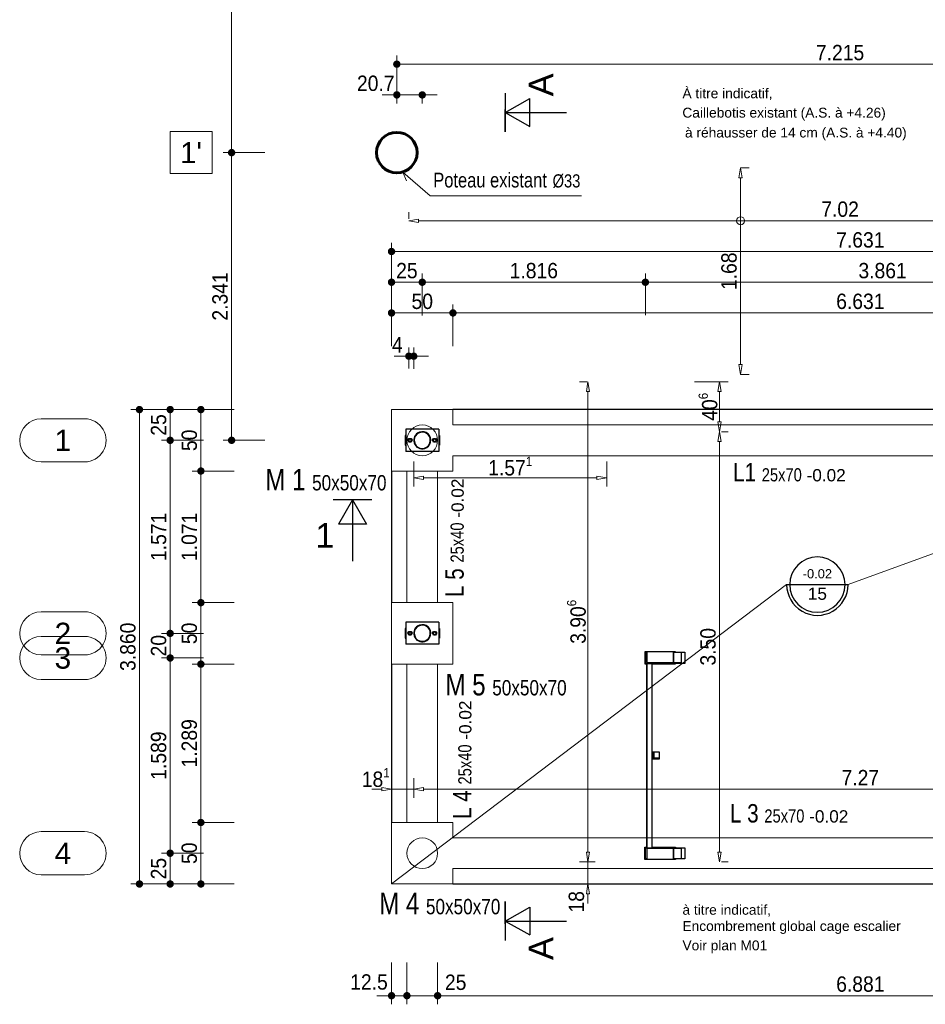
# Model space of a CAD drawing. Header units: metres. Extents: x -72 to 55, y -2 to 35.
# Tile 3 of 8: x -28.4 to -21.03, y 15.98 to 23.99. Entities that reach past the tile are written whole.
import ezdxf
from ezdxf.enums import TextEntityAlignment as Align

# ---------------------------------------------------------------- set-up
doc = ezdxf.new("R2010")
doc.units = ezdxf.units.M
doc.layers.add('FOND. ESCAL. SECOURS . FONDATIONS- PL BAS RDC', color=7, linetype='Continuous')
doc.layers.add('FOND. ESCAL. SECOURS . FONDATIONS- PL BAS RDC. Habillage', color=7, linetype='Continuous')
doc.styles.add('Arial', font='arial.ttf')
doc.styles.add('GrAnnotations', font='simplex.shx', dxfattribs={"height": 0.15})
doc.styles.add('GrCotations', font='arial.ttf', dxfattribs={"width": 0.9})
doc.styles.add('GrCoupe', font='swissli.ttf', dxfattribs={"height": 0.2})
doc.styles.add('GrTrame', font='arial.ttf', dxfattribs={"height": 0.17})
doc.styles.get("Standard").update_dxf_attribs({"font": 'txt.shx'})

# ---------------------------------------------------------------- blocks, each defined once
blk = doc.blocks.new('Part-1649644-26866 - 26851')
at = {"layer": 'FOND. ESCAL. SECOURS . FONDATIONS- PL BAS RDC', "color": 136, "linetype": 'Continuous', "lineweight": -3}
for p, q in [((90294.8, 3643.2), (90294.8, 3648.2)), ((90294.8, 3648.2), (90344.8, 3648.2)), ((90294.8, 3643.2), (90344.8, 3643.2)), ((90344.8, 3643.2), (90344.8, 3648.2))]:
    blk.add_line(p, q, dxfattribs=at)
blk = doc.blocks.new('Part-1649644-26868 - 26851')
at = {"layer": 'FOND. ESCAL. SECOURS . FONDATIONS- PL BAS RDC', "color": 136, "linetype": 'Continuous', "lineweight": -3}
for p, q in [((90344.8, 3686), (90340.8, 3686)), ((90340.8, 3686), (90340.8, 3655.5)), ((90344.8, 3655.5), (90344.8, 3686)), ((90340.8, 3648.2), (90340.8, 3655.5)), ((90340.8, 3655.5), (90344.8, 3655.5)), ((90340.8, 3648.2), (90344.8, 3648.2)), ((90344.8, 3648.2), (90344.8, 3655.5))]:
    blk.add_line(p, q, dxfattribs=at)
blk = doc.blocks.new('Part-1649644-26915 - 26851')
at = {"color": 136, "linetype": 'Continuous', "lineweight": -3}
for start_param, end_param in [(-0.785398, 2.356194), (2.356194, 5.497787)]:
    blk.add_ellipse((89324.8, 1663.5), major_axis=(-7.07, 7.07), ratio=1, start_param=start_param, end_param=end_param, dxfattribs=at)
blk = doc.blocks.new('Part-1649644-26865 - 26851')
at = {"layer": 'FOND. ESCAL. SECOURS . FONDATIONS- PL BAS RDC', "color": 136, "linetype": 'Continuous', "lineweight": -3}
for p, q in [((89569.8, 3632.9), (91069.8, 3632.9)), ((89569.8, 3587.4), (89569.8, 3591.4)), ((89569.8, 3591.4), (91069.8, 3591.4)), ((89569.8, 3587.4), (91069.8, 3587.4)), ((91069.8, 3587.4), (91069.8, 3591.4))]:
    blk.add_line(p, q, dxfattribs=at)
blk = doc.blocks.new('Part-1649644-26867 - 26851')
at = {"layer": 'FOND. ESCAL. SECOURS . FONDATIONS- PL BAS RDC', "color": 136, "linetype": 'Continuous', "lineweight": -3}
for p, q in [((90289.8, 3636.4), (90289.8, 3691.4)), ((90289.8, 3691.4), (90349.8, 3691.4)), ((90349.8, 3691.4), (90349.8, 3636.4)), ((90349.8, 3636.4), (90289.8, 3636.4))]:
    blk.add_line(p, q, dxfattribs=at)
blk = doc.blocks.new('Part-1649644-26920 - 26851')
at = {"layer": 'FOND. ESCAL. SECOURS . FONDATIONS- PL BAS RDC', "color": 136, "linetype": 'Continuous', "lineweight": -3}
for p, q in [((89309.8, 1672.1), (89324.8, 1680.8)), ((89309.8, 1654.8), (89309.8, 1672.1)), ((89324.8, 1646.2), (89309.8, 1654.8)), ((89324.8, 1680.8), (89339.8, 1672.1)), ((89339.8, 1654.8), (89324.8, 1646.2)), ((89339.8, 1672.1), (89339.8, 1654.8))]:
    blk.add_line(p, q, dxfattribs=at)
blk = doc.blocks.new('Part-1649644-26871 - 26851')
at = {"layer": 'FOND. ESCAL. SECOURS . FONDATIONS- PL BAS RDC', "color": 136, "linetype": 'Continuous', "lineweight": -3}
for p, q in [((89479.8, 3874.2), (89479.8, 3900.5)), ((89479.8, 3900.5), (89569.8, 3900.5)), ((89479.8, 3807.1), (89479.8, 3874.2)), ((89562.8, 3874.2), (89479.8, 3874.2)), ((89562.8, 3746), (89562.8, 3874.2)), ((89569.8, 3900.5), (89569.8, 3746)), ((89562.8, 3807.1), (89479.8, 3807.1)), ((89569.8, 3746), (89562.8, 3746))]:
    blk.add_line(p, q, dxfattribs=at)
blk = doc.blocks.new('Part-1649644-26877 - 26851')
at = {"layer": 'FOND. ESCAL. SECOURS . FONDATIONS- PL BAS RDC', "color": 136, "linetype": 'Continuous', "lineweight": -3}
for major_axis, start_param, end_param in [((49.4, 49.4), 5.811946, 8.953539), ((-46.6, 46.6), 0.471239, 3.612832), ((49.4, 49.4), 2.670354, 5.811946), ((-46.6, 46.6), 3.612832, 6.754424)]:
    blk.add_ellipse((89324.8, 1763.5), major_axis=major_axis, ratio=1, start_param=start_param, end_param=end_param, dxfattribs=at)
blk = doc.blocks.new('Part-1649644-26878 - 26851')
at = {"layer": 'FOND. ESCAL. SECOURS . FONDATIONS- PL BAS RDC', "color": 136, "linetype": 'Continuous', "lineweight": -3}
for major_axis, start_param, end_param in [((49.4, 49.4), 5.811946, 8.953539), ((46.6, 46.6), 2.042035, 5.183628), ((49.4, 49.4), 2.670354, 5.811946), ((-46.6, 46.6), 3.612832, 6.754424)]:
    blk.add_ellipse((87754.8, 1763.5), major_axis=major_axis, ratio=1, start_param=start_param, end_param=end_param, dxfattribs=at)
blk = doc.blocks.new('Part-1649644-26879 - 26851')
at = {"layer": 'FOND. ESCAL. SECOURS . FONDATIONS- PL BAS RDC', "color": 136, "linetype": 'Continuous', "lineweight": -3}
for p, q in [((89479.8, 3807.1), (89562.8, 3807.1)), ((89562.8, 3592.1), (89562.8, 3746)), ((89562.8, 3746), (89569.8, 3746)), ((89569.8, 3579.6), (89569.8, 3746)), ((89479.8, 3579.6), (89479.8, 3592.1)), ((89479.8, 3592.1), (89562.8, 3592.1)), ((89479.8, 3579.6), (89569.8, 3579.6))]:
    blk.add_line(p, q, dxfattribs=at)
blk = doc.blocks.new('Part-1649644-26880 - 26851')
at = {"layer": 'FOND. ESCAL. SECOURS . FONDATIONS- PL BAS RDC', "color": 136, "linetype": 'Continuous', "lineweight": -3}
for p, q in [((89474.8, 3824.5), (89479.8, 3824.5)), ((89474.8, 3824.5), (89474.8, 3574.5)), ((89569.8, 3824.5), (89574.8, 3824.5)), ((89574.8, 3632.9), (89574.8, 3824.5)), ((89474.8, 3574.5), (89574.8, 3574.5)), ((89574.8, 3574.5), (89574.8, 3587.4))]:
    blk.add_line(p, q, dxfattribs=at)
blk = doc.blocks.new('Part-1649644-26891 - 26851')
at = {"layer": 'FOND. ESCAL. SECOURS . FONDATIONS- PL BAS RDC', "color": 136, "linetype": 'Continuous', "lineweight": -3}
for p, q in [((87665, 1898.5), (87665, 1628.5)), ((87665, 1898.5), (87844.7, 1898.5)), ((87844.7, 1898.5), (87844.7, 1628.5)), ((87665, 1628.5), (87844.7, 1628.5))]:
    blk.add_line(p, q, dxfattribs=at)
blk = doc.blocks.new('Part-1649644-26894 - 26851')
at = {"color": 136, "linetype": 'Continuous', "lineweight": -3}
for start_param, end_param in [(-0.785398, 2.356194), (2.356194, 5.497787)]:
    blk.add_ellipse((87754.8, 1863.5), major_axis=(-7.07, 7.07), ratio=1, start_param=start_param, end_param=end_param, dxfattribs=at)
blk = doc.blocks.new('Part-1649644-26895 - 26851')
at = {"layer": 'FOND. ESCAL. SECOURS . FONDATIONS- PL BAS RDC', "color": 136, "linetype": 'Continuous', "lineweight": -3}
for p, q in [((87714.8, 1898.5), (87714.8, 1903.5)), ((87714.8, 1903.5), (87794.8, 1903.5)), ((87794.8, 1903.5), (87794.8, 1898.5))]:
    blk.add_line(p, q, dxfattribs=at)
blk = doc.blocks.new('Part-1649644-26899 - 26851')
at = {"layer": 'FOND. ESCAL. SECOURS . FONDATIONS- PL BAS RDC', "color": 136, "linetype": 'Continuous', "lineweight": -3}
for p, q in [((87739.8, 1872.1), (87754.8, 1880.8)), ((87739.8, 1854.8), (87739.8, 1872.1)), ((87754.8, 1846.2), (87739.8, 1854.8)), ((87754.8, 1880.8), (87769.8, 1872.1)), ((87769.8, 1854.8), (87754.8, 1846.2)), ((87769.8, 1872.1), (87769.8, 1854.8))]:
    blk.add_line(p, q, dxfattribs=at)
blk = doc.blocks.new('Part-1649644-26900 - 26851')
at = {"color": 136, "linetype": 'Continuous', "lineweight": -3}
for start_param, end_param in [(-0.785398, 2.356194), (2.356194, 5.497787)]:
    blk.add_ellipse((87754.8, 1663.5), major_axis=(-7.07, 7.07), ratio=1, start_param=start_param, end_param=end_param, dxfattribs=at)
blk = doc.blocks.new('Part-1649644-26901 - 26851')
at = {"layer": 'FOND. ESCAL. SECOURS . FONDATIONS- PL BAS RDC', "color": 136, "linetype": 'Continuous', "lineweight": -3}
for p, q in [((87714.8, 1628.5), (87714.8, 1623.5)), ((87714.8, 1623.5), (87794.8, 1623.5)), ((87794.8, 1623.5), (87794.8, 1628.5))]:
    blk.add_line(p, q, dxfattribs=at)
blk = doc.blocks.new('Part-1649644-26905 - 26851')
at = {"layer": 'FOND. ESCAL. SECOURS . FONDATIONS- PL BAS RDC', "color": 136, "linetype": 'Continuous', "lineweight": -3}
for p, q in [((87739.8, 1672.1), (87754.8, 1680.8)), ((87739.8, 1654.8), (87739.8, 1672.1)), ((87754.8, 1646.2), (87739.8, 1654.8)), ((87754.8, 1680.8), (87769.8, 1672.1)), ((87769.8, 1654.8), (87754.8, 1646.2)), ((87769.8, 1672.1), (87769.8, 1654.8))]:
    blk.add_line(p, q, dxfattribs=at)
blk = doc.blocks.new('Part-1649644-26907 - 26851')
at = {"layer": 'FOND. ESCAL. SECOURS . FONDATIONS- PL BAS RDC', "color": 136, "linetype": 'Continuous', "lineweight": -3}
for p, q in [((89235, 1898.5), (89235, 1628.5)), ((89235, 1898.5), (89414.7, 1898.5)), ((89414.7, 1898.5), (89414.7, 1628.5)), ((89235, 1628.5), (89414.7, 1628.5))]:
    blk.add_line(p, q, dxfattribs=at)
blk = doc.blocks.new('Part-1649644-26909 - 26851')
at = {"color": 136, "linetype": 'Continuous', "lineweight": -3}
for start_param, end_param in [(-0.785398, 2.356194), (2.356194, 5.497787)]:
    blk.add_ellipse((89324.8, 1863.5), major_axis=(-7.07, 7.07), ratio=1, start_param=start_param, end_param=end_param, dxfattribs=at)
blk = doc.blocks.new('Part-1649644-26910 - 26851')
at = {"layer": 'FOND. ESCAL. SECOURS . FONDATIONS- PL BAS RDC', "color": 136, "linetype": 'Continuous', "lineweight": -3}
for p, q in [((89284.8, 1898.5), (89284.8, 1903.5)), ((89284.8, 1903.5), (89364.8, 1903.5)), ((89364.8, 1903.5), (89364.8, 1898.5))]:
    blk.add_line(p, q, dxfattribs=at)
blk = doc.blocks.new('Part-1649644-26914 - 26851')
at = {"layer": 'FOND. ESCAL. SECOURS . FONDATIONS- PL BAS RDC', "color": 136, "linetype": 'Continuous', "lineweight": -3}
for p, q in [((89309.8, 1872.1), (89324.8, 1880.8)), ((89309.8, 1854.8), (89309.8, 1872.1)), ((89324.8, 1846.2), (89309.8, 1854.8)), ((89324.8, 1880.8), (89339.8, 1872.1)), ((89339.8, 1854.8), (89324.8, 1846.2)), ((89339.8, 1872.1), (89339.8, 1854.8))]:
    blk.add_line(p, q, dxfattribs=at)
blk = doc.blocks.new('Part-1649644-26916 - 26851')
at = {"layer": 'FOND. ESCAL. SECOURS . FONDATIONS- PL BAS RDC', "color": 136, "linetype": 'Continuous', "lineweight": -3}
for p, q in [((89284.8, 1628.5), (89284.8, 1623.5)), ((89284.8, 1623.5), (89364.8, 1623.5)), ((89364.8, 1623.5), (89364.8, 1628.5))]:
    blk.add_line(p, q, dxfattribs=at)
blk = doc.blocks.new('Part-1649644-26977 - 26851')
at = {"layer": 'FOND. ESCAL. SECOURS . FONDATIONS- PL BAS RDC', "color": 136, "linetype": 'Continuous', "lineweight": -3}
for p, q in [((91069.8, 3746), (91069.8, 3900.5)), ((91069.8, 3900.5), (91159.8, 3900.5)), ((91159.8, 3874.2), (91076.8, 3874.2)), ((91076.8, 3874.2), (91076.8, 3746)), ((91159.8, 3900.5), (91159.8, 3874.2)), ((91159.8, 3874.2), (91159.8, 3807.1)), ((91159.8, 3807.1), (91076.8, 3807.1)), ((91076.8, 3746), (91069.8, 3746))]:
    blk.add_line(p, q, dxfattribs=at)
blk = doc.blocks.new('Part-1649644-26980 - 26851')
at = {"layer": 'FOND. ESCAL. SECOURS . FONDATIONS- PL BAS RDC', "color": 136, "linetype": 'Continuous', "lineweight": -3}
for p, q in [((91076.8, 3807.1), (91159.8, 3807.1)), ((91069.8, 3579.6), (91069.8, 3746)), ((91069.8, 3746), (91076.8, 3746)), ((91076.8, 3746), (91076.8, 3592.1)), ((91159.8, 3579.6), (91069.8, 3579.6)), ((91076.8, 3592.1), (91159.8, 3592.1)), ((91159.8, 3592.1), (91159.8, 3579.6))]:
    blk.add_line(p, q, dxfattribs=at)
blk = doc.blocks.new('Part-1649644-26981 - 26851')
at = {"layer": 'FOND. ESCAL. SECOURS . FONDATIONS- PL BAS RDC', "color": 136, "linetype": 'Continuous', "lineweight": -3}
for p, q in [((91064.8, 3824.6), (91069.8, 3824.6)), ((91064.8, 3632.9), (91064.8, 3824.6)), ((91159.8, 3824.6), (91164.8, 3824.6)), ((91164.8, 3824.6), (91164.8, 3574.6)), ((91064.8, 3574.6), (91064.8, 3587.4)), ((91164.8, 3574.6), (91064.8, 3574.6))]:
    blk.add_line(p, q, dxfattribs=at)

msp = doc.modelspace()

# ---------------------------------------------------------------- linework, layer by layer
at = {"layer": 'FOND. ESCAL. SECOURS . FONDATIONS- PL BAS RDC', "color": 40, "linetype": 'Continuous', "lineweight": 18}
for p, q in [((-26.6766, 22.9684), (-26.6766, 26.0134)), ((-25.3018, 23.628), (-25.2718, 23.628)), ((-18.1768, 23.628), (-25.2718, 23.628)), ((-25.3918, 23.378), (-25.4518, 23.378)), ((-25.3618, 23.378), (-25.3918, 23.378)), ((-25.3318, 23.378), (-25.1248, 23.378)), ((-25.0948, 23.378), (-25.0648, 23.378)), ((-25.0648, 23.378), (-25.0048, 23.378)), ((-26.6766, 22.9384), (-26.6766, 22.9684)), ((-26.6766, 22.8784), (-26.6766, 22.8484)), ((-26.6766, 20.6275), (-26.6766, 22.8484)), ((-22.5471, 22.7034), (-22.5337, 22.7834)), ((-22.5337, 22.7834), (-22.5204, 22.7034)), ((-22.5471, 22.7034), (-22.5204, 22.7034)), ((-22.5337, 21.1834), (-22.5337, 22.7034)), ((-25.2343, 22.3538), (-25.1543, 22.3671)), ((-25.1543, 22.3404), (-25.2343, 22.3538)), ((-25.1543, 22.3404), (-25.1543, 22.3671)), ((-25.1543, 22.3538), (-18.2943, 22.3538)), ((-25.3448, 22.1038), (-25.3148, 22.1038)), ((-17.8038, 22.1038), (-25.3148, 22.1038)), ((-25.3448, 21.8538), (-25.3148, 21.8538)), ((-25.3148, 21.8538), (-25.1848, 21.8538)), ((-25.1548, 21.8538), (-25.1848, 21.8538)), ((-25.0948, 21.8538), (-25.0648, 21.8538)), ((-23.3688, 21.8538), (-25.0648, 21.8538)), ((-23.3388, 21.8538), (-23.3688, 21.8538)), ((-23.2788, 21.8538), (-23.2488, 21.8538)), ((-23.2488, 21.8538), (-19.5078, 21.8538)), ((-25.3448, 21.6038), (-25.3148, 21.6038)), ((-25.3148, 21.6038), (-24.9348, 21.6038)), ((-24.9048, 21.6038), (-24.9348, 21.6038)), ((-24.8448, 21.6038), (-24.8148, 21.6038)), ((-18.3038, 21.6038), (-24.8148, 21.6038)), ((-25.2943, 21.252), (-25.3543, 21.252)), ((-25.2643, 21.252), (-25.2943, 21.252)), ((-25.1943, 21.252), (-25.2343, 21.252)), ((-25.1643, 21.252), (-25.1343, 21.252)), ((-25.1343, 21.252), (-25.0743, 21.252)), ((-22.5337, 21.1034), (-22.5471, 21.1834)), ((-22.5204, 21.1834), (-22.5471, 21.1834)), ((-22.5204, 21.1834), (-22.5337, 21.1034)), ((-23.7893, 20.9634), (-23.776, 21.0434)), ((-23.776, 21.0434), (-23.7626, 20.9634)), ((-22.7181, 20.9634), (-22.7048, 21.0434)), ((-22.7048, 21.0434), (-22.6915, 20.9634)), ((-23.7893, 20.9634), (-23.7626, 20.9634)), ((-23.776, 17.2176), (-23.776, 20.9634)), ((-22.7181, 20.9634), (-22.6915, 20.9634)), ((-22.7048, 20.7174), (-22.7048, 20.9634)), ((-27.4266, 20.7875), (-27.4266, 20.7575)), ((-27.4266, 20.7575), (-27.4266, 17.0175)), ((-27.1766, 20.7875), (-27.1766, 20.7575)), ((-27.1766, 20.6275), (-27.1766, 20.7575)), ((-26.9266, 20.7875), (-26.9266, 20.7575)), ((-26.9266, 20.3775), (-26.9266, 20.7575)), ((-22.7048, 20.6374), (-22.7181, 20.7174)), ((-22.6915, 20.7174), (-22.7181, 20.7174)), ((-22.6915, 20.7174), (-22.7048, 20.6374)), ((-27.1766, 20.5975), (-27.1766, 20.6275)), ((-26.6766, 20.5975), (-26.6766, 20.6275)), ((-22.7181, 20.5574), (-22.7048, 20.6374)), ((-22.7048, 20.6374), (-22.6915, 20.5574)), ((-27.1766, 20.5375), (-27.1766, 20.5075)), ((-22.7181, 20.5574), (-22.6915, 20.5574)), ((-22.7048, 20.5574), (-22.7048, 17.2176)), ((-27.1766, 20.5075), (-27.1766, 19.0565)), ((-26.9266, 20.3475), (-26.9266, 20.3775)), ((-26.9266, 20.2875), (-26.9266, 20.2575)), ((-25.1943, 20.2628), (-25.1143, 20.2761)), ((-25.1143, 20.2494), (-25.1143, 20.2761)), ((-23.7037, 20.2761), (-23.6237, 20.2628)), ((-23.7037, 20.2761), (-23.7037, 20.2494)), ((-26.9266, 20.2575), (-26.9266, 19.3065)), ((-25.1143, 20.2494), (-25.1943, 20.2628)), ((-25.1143, 20.2628), (-23.7037, 20.2628)), ((-23.6237, 20.2628), (-23.7037, 20.2494)), ((-26.9266, 19.2765), (-26.9266, 19.3065)), ((-26.9266, 19.2165), (-26.9266, 19.1865)), ((-26.9266, 18.8065), (-26.9266, 19.1865)), ((-27.1766, 19.0565), (-27.1766, 19.1165)), ((-27.1766, 19.0265), (-27.1766, 19.0565)), ((-27.1766, 19.0265), (-27.1766, 19.0565)), ((-27.1766, 18.7965), (-27.1766, 18.9965)), ((-27.1766, 18.7665), (-27.1766, 18.7365)), ((-27.1766, 18.7665), (-27.1766, 18.7365)), ((-26.9266, 18.7765), (-26.9266, 18.8065)), ((-27.1766, 18.7365), (-27.1766, 17.2675)), ((-27.1766, 18.7365), (-27.1766, 18.6765)), ((-26.9266, 18.7165), (-26.9266, 18.6865)), ((-26.9266, 18.6865), (-26.9266, 17.5175)), ((-25.4548, 17.7289), (-25.5348, 17.7289)), ((-25.4548, 17.7422), (-25.3748, 17.7289)), ((-25.4548, 17.7422), (-25.4548, 17.7156)), ((-25.3748, 17.7289), (-25.4548, 17.7156)), ((-25.1943, 17.7289), (-25.3748, 17.7289)), ((-25.1943, 17.7289), (-25.1143, 17.7422)), ((-25.1943, 17.7289), (-25.1143, 17.7422)), ((-25.1143, 17.7156), (-25.1943, 17.7289)), ((-25.1143, 17.7156), (-25.1943, 17.7289)), ((-25.1143, 17.7156), (-25.1143, 17.7422)), ((-25.1143, 17.7156), (-25.1143, 17.7422)), ((-25.1143, 17.7289), (-25.0343, 17.7289)), ((-18.0043, 17.7289), (-25.1143, 17.7289)), ((-26.9266, 17.4875), (-26.9266, 17.5175)), ((-26.9266, 17.4275), (-26.9266, 17.3975)), ((-26.9266, 17.0175), (-26.9266, 17.3975)), ((-27.1766, 17.2375), (-27.1766, 17.2675)), ((-23.776, 17.2176), (-23.776, 17.2976)), ((-27.1766, 17.1775), (-27.1766, 17.1475)), ((-27.1766, 17.0175), (-27.1766, 17.1475)), ((-23.776, 17.1376), (-23.7893, 17.2176)), ((-23.7626, 17.2176), (-23.7893, 17.2176)), ((-23.776, 17.1376), (-23.7893, 17.2176)), ((-23.7626, 17.2176), (-23.7893, 17.2176)), ((-23.7626, 17.2176), (-23.776, 17.1376)), ((-23.7626, 17.2176), (-23.776, 17.1376)), ((-22.7048, 17.1376), (-22.7181, 17.2176)), ((-22.6915, 17.2176), (-22.7181, 17.2176)), ((-22.6915, 17.2176), (-22.7048, 17.1376)), ((-23.776, 16.9575), (-23.776, 17.1376)), ((-27.4266, 16.9875), (-27.4266, 17.0175)), ((-27.1766, 16.9875), (-27.1766, 17.0175)), ((-26.9266, 16.9875), (-26.9266, 17.0175)), ((-23.7893, 16.8775), (-23.776, 16.9575)), ((-23.776, 16.9575), (-23.7626, 16.8775)), ((-23.7893, 16.8775), (-23.7626, 16.8775)), ((-23.776, 16.8775), (-23.776, 16.7975)), ((-25.4348, 16.0483), (-25.4948, 16.0483)), ((-25.4048, 16.0483), (-25.4348, 16.0483)), ((-25.2498, 16.0483), (-25.3748, 16.0483)), ((-25.3098, 16.0483), (-25.3698, 16.0483)), ((-25.2798, 16.0483), (-25.3098, 16.0483)), ((-25.2498, 16.0483), (-24.9998, 16.0483)), ((-25.2198, 16.0483), (-25.1898, 16.0483)), ((-25.1898, 16.0483), (-25.1298, 16.0483)), ((-24.9698, 16.0483), (-24.9398, 16.0483)), ((-24.9698, 16.0483), (-24.9398, 16.0483)), ((-24.9398, 16.0483), (-24.8798, 16.0483)), ((-18.1788, 16.0483), (-24.9398, 16.0483))]:
    msp.add_line(p, q, dxfattribs=at)
at = {"layer": 'FOND. ESCAL. SECOURS . FONDATIONS- PL BAS RDC', "color": 42, "linetype": 'Continuous', "lineweight": 18}
for p, q in [((-25.3318, 23.391), (-25.3318, 23.698)), ((-25.3318, 23.378), (-25.3318, 23.308)), ((-25.1248, 23.378), (-25.1248, 23.308)), ((-26.4066, 22.9084), (-26.7466, 22.9084)), ((-26.4066, 22.9084), (-26.7466, 22.9084)), ((-22.5337, 22.7834), (-22.4637, 22.7834)), ((-25.2343, 22.3687), (-25.2343, 22.4238)), ((-25.3748, 21.8338), (-25.3748, 22.1738)), ((-25.3748, 21.5838), (-25.3748, 21.9238)), ((-25.1248, 21.5838), (-25.1248, 21.9238)), ((-25.1248, 21.5838), (-25.1248, 21.9238)), ((-23.3088, 21.5856), (-23.3088, 21.9238)), ((-23.3088, 21.5856), (-23.3088, 21.9238)), ((-25.3748, 21.3338), (-25.3748, 21.6738)), ((-24.8748, 21.3338), (-24.8748, 21.6738)), ((-24.8748, 21.3338), (-24.8748, 21.6738)), ((-25.2343, 21.1522), (-25.2343, 21.322)), ((-25.1943, 21.1478), (-25.1943, 21.322)), ((-22.5337, 21.1034), (-22.4637, 21.1034)), ((-23.7819, 21.0434), (-23.846, 21.0434)), ((-22.9097, 21.0434), (-22.6348, 21.0434)), ((-27.1566, 20.8175), (-27.4966, 20.8175)), ((-26.9066, 20.8175), (-27.2466, 20.8175)), ((-26.6566, 20.8175), (-26.9966, 20.8175)), ((-22.6886, 20.6374), (-22.6348, 20.6374)), ((-22.6886, 20.6374), (-22.6348, 20.6374)), ((-26.9066, 20.5675), (-27.2466, 20.5675)), ((-26.9066, 20.5675), (-27.2466, 20.5675)), ((-26.4066, 20.5675), (-26.7466, 20.5675)), ((-25.1943, 20.3953), (-25.1943, 20.1928)), ((-23.6237, 20.3953), (-23.6237, 20.1928)), ((-26.6566, 20.3175), (-26.9966, 20.3175)), ((-26.6566, 20.3175), (-26.9966, 20.3175)), ((-26.6566, 19.2465), (-26.9966, 19.2465)), ((-26.6566, 19.2465), (-26.9966, 19.2465)), ((-26.9066, 18.9965), (-27.2466, 18.9965)), ((-26.9066, 18.9965), (-27.2466, 18.9965)), ((-26.9066, 18.7965), (-27.2466, 18.7965)), ((-26.9066, 18.7965), (-27.2466, 18.7965)), ((-26.6566, 18.7465), (-26.9966, 18.7465)), ((-26.6566, 18.7465), (-26.9966, 18.7465)), ((-25.3748, 17.6783), (-25.3748, 17.7989)), ((-25.1943, 17.8185), (-25.1943, 17.6589)), ((-25.1943, 17.6993), (-25.1943, 17.7989)), ((-26.6566, 17.4575), (-26.9966, 17.4575)), ((-26.6566, 17.4575), (-26.9966, 17.4575)), ((-26.9066, 17.2075), (-27.2466, 17.2075)), ((-26.9066, 17.2075), (-27.2466, 17.2075)), ((-23.7819, 17.1376), (-23.846, 17.1376)), ((-23.7178, 17.1376), (-23.846, 17.1376)), ((-22.6886, 17.1376), (-22.6348, 17.1376)), ((-27.1566, 16.9575), (-27.4966, 16.9575)), ((-26.9066, 16.9575), (-27.2466, 16.9575)), ((-26.6566, 16.9575), (-26.9966, 16.9575)), ((-23.6528, 16.9575), (-23.846, 16.9575)), ((-25.3748, 16.3183), (-25.3748, 15.9783)), ((-25.2498, 16.3183), (-25.2498, 15.9783)), ((-25.2498, 16.3183), (-25.2498, 15.9783)), ((-24.9998, 16.3183), (-24.9998, 15.9783)), ((-24.9998, 16.3183), (-24.9998, 15.9783))]:
    msp.add_line(p, q, dxfattribs=at)
at = {"layer": 'FOND. ESCAL. SECOURS . FONDATIONS- PL BAS RDC', "color": 7, "linetype": 'Continuous', "lineweight": -3, "extrusion": (1.49976e-32, 1.22465e-16, -1)}
for p, q in [((-24.4495, 23.2356), (-24.2495, 23.3491)), ((-24.2495, 23.1222), (-24.2495, 23.3491)), ((-24.4495, 23.2356), (-24.2495, 23.2356)), ((-24.4495, 23.2356), (-24.2495, 23.1222)), ((-24.2495, 23.2356), (-23.9495, 23.2356))]:
    msp.add_line(p, q, dxfattribs=at)
at = {"layer": 'FOND. ESCAL. SECOURS . FONDATIONS- PL BAS RDC', "color": 6, "linetype": 'Continuous', "lineweight": 18}
for p, q in [((-27.1775, 22.7377), (-27.1775, 23.079)), ((-27.1775, 23.079), (-26.8361, 23.079)), ((-26.8361, 23.079), (-26.8361, 22.7377)), ((-26.8361, 22.7377), (-27.1775, 22.7377)), ((-28.2256, 20.7433), (-27.874, 20.7433)), ((-28.2256, 20.3917), (-27.874, 20.3917)), ((-28.2256, 19.1723), (-27.874, 19.1723)), ((-28.2256, 18.9723), (-27.874, 18.9723)), ((-28.2256, 18.8207), (-27.874, 18.8207)), ((-28.2256, 18.6207), (-27.874, 18.6207)), ((-28.2256, 17.3833), (-27.874, 17.3833)), ((-28.2256, 17.0317), (-27.874, 17.0317))]:
    msp.add_line(p, q, dxfattribs=at)
at = {"layer": 'FOND. ESCAL. SECOURS . FONDATIONS- PL BAS RDC', "color": 6, "linetype": 'Continuous', "lineweight": 20}
for p, q in [((-25.3748, 20.8175), (-25.3748, 20.3175)), ((-24.8748, 20.8175), (-25.3748, 20.8175)), ((-25.3748, 19.2465), (-25.3748, 18.7465)), ((-25.3748, 17.4575), (-25.3748, 16.9575)), ((-25.3748, 16.9575), (-24.8748, 16.9575))]:
    msp.add_line(p, q, dxfattribs=at)
at = {"layer": 'FOND. ESCAL. SECOURS . FONDATIONS- PL BAS RDC', "color": 7, "linetype": 'Continuous', "lineweight": 13}
for p, q in [((-24.8748, 20.8175), (-24.8748, 20.6925)), ((-24.8748, 20.6925), (-18.2438, 20.6925)), ((-24.8748, 20.4425), (-24.8748, 20.3175)), ((-18.2438, 20.4425), (-24.8748, 20.4425)), ((-25.3748, 20.3175), (-25.2498, 20.3175)), ((-25.2498, 19.2465), (-25.2498, 20.3175)), ((-25.2498, 20.3175), (-24.9998, 20.3175)), ((-24.8748, 20.3175), (-24.9998, 20.3175)), ((-24.9998, 20.3175), (-24.9998, 19.2465)), ((-25.3748, 19.2465), (-25.2498, 19.2465)), ((-24.9998, 19.2465), (-25.2498, 19.2465)), ((-24.8748, 19.2465), (-24.9998, 19.2465)), ((-24.8748, 19.2465), (-24.8748, 18.7465)), ((-25.3748, 18.7465), (-25.2498, 18.7465)), ((-25.2498, 17.4575), (-25.2498, 18.7465)), ((-25.2498, 18.7465), (-24.9998, 18.7465)), ((-24.8748, 18.7465), (-24.9998, 18.7465)), ((-24.9998, 18.7465), (-24.9998, 17.4575)), ((-25.3748, 17.4575), (-25.2498, 17.4575)), ((-24.9998, 17.4575), (-25.2498, 17.4575)), ((-24.8748, 17.4575), (-24.9998, 17.4575)), ((-24.8748, 17.4575), (-24.8748, 17.3325)), ((-24.8748, 17.3325), (-18.2438, 17.3325)), ((-24.8748, 17.0825), (-24.8748, 16.9575)), ((-18.2438, 17.0825), (-24.8748, 17.0825))]:
    msp.add_line(p, q, dxfattribs=at)
at = {"layer": 'FOND. ESCAL. SECOURS . FONDATIONS- PL BAS RDC', "color": 30, "linetype": 'Continuous', "lineweight": -3}
for p, q in [((-18.2438, 20.8175), (-24.8748, 20.8175)), ((-25.3748, 20.3175), (-25.3748, 19.2465)), ((-25.3748, 18.7465), (-25.3748, 17.4575)), ((-24.8748, 16.9575), (-18.2438, 16.9575))]:
    msp.add_line(p, q, dxfattribs=at)
at = {"layer": 'FOND. ESCAL. SECOURS . FONDATIONS- PL BAS RDC', "color": 7, "linetype": 'Continuous', "lineweight": -3}
for p, q in [((-25.6934, 20.0843), (-25.8068, 19.8843)), ((-25.6934, 20.0843), (-25.6934, 19.8843)), ((-25.6934, 20.0843), (-25.5799, 19.8843)), ((-25.5799, 19.8843), (-25.8068, 19.8843)), ((-25.6934, 19.8843), (-25.6934, 19.5843)), ((-24.4495, 16.6561), (-24.2495, 16.7696)), ((-24.2495, 16.7696), (-24.2495, 16.5426)), ((-24.4495, 16.6561), (-24.2495, 16.6561)), ((-24.4495, 16.6561), (-24.2495, 16.5426)), ((-24.2495, 16.6561), (-23.9495, 16.6561))]:
    msp.add_line(p, q, dxfattribs=at)
at = {"layer": 'FOND. ESCAL. SECOURS . FONDATIONS- PL BAS RDC', "color": 40, "linetype": 'Continuous', "lineweight": -3, "const_width": 0.03}
for points in [[(-25.3168, 23.628, 1), (-25.3468, 23.628, 1)], [(-25.3468, 23.378, 1), (-25.3168, 23.378, 1)], [(-25.1098, 23.378, 1), (-25.1398, 23.378, 1)], [(-26.6766, 22.8934, 1), (-26.6766, 22.9234, 1)], [(-26.6766, 22.9234, 1), (-26.6766, 22.8934, 1)], [(-25.3598, 22.1038, 1), (-25.3898, 22.1038, 1)], [(-25.3598, 21.8538, 1), (-25.3898, 21.8538, 1)], [(-25.1098, 21.8538, 1), (-25.1398, 21.8538, 1)], [(-25.1398, 21.8538, 1), (-25.1098, 21.8538, 1)], [(-23.2938, 21.8538, 1), (-23.3238, 21.8538, 1)], [(-23.3238, 21.8538, 1), (-23.2938, 21.8538, 1)], [(-25.3598, 21.6038, 1), (-25.3898, 21.6038, 1)], [(-24.8898, 21.6038, 1), (-24.8598, 21.6038, 1)], [(-24.8598, 21.6038, 1), (-24.8898, 21.6038, 1)], [(-25.2493, 21.252, 1), (-25.2193, 21.252, 1)], [(-25.1793, 21.252, 1), (-25.2093, 21.252, 1)], [(-27.4266, 20.8025, 1), (-27.4266, 20.8325, 1)], [(-27.1766, 20.8025, 1), (-27.1766, 20.8325, 1)], [(-26.9266, 20.8025, 1), (-26.9266, 20.8325, 1)], [(-27.1766, 20.5525, 1), (-27.1766, 20.5825, 1)], [(-27.1766, 20.5825, 1), (-27.1766, 20.5525, 1)], [(-26.6766, 20.5825, 1), (-26.6766, 20.5525, 1)], [(-26.9266, 20.3325, 1), (-26.9266, 20.3025, 1)], [(-26.9266, 20.3025, 1), (-26.9266, 20.3325, 1)], [(-26.9266, 19.2615, 1), (-26.9266, 19.2315, 1)], [(-26.9266, 19.2315, 1), (-26.9266, 19.2615, 1)], [(-27.1766, 19.0115, 1), (-27.1766, 18.9815, 1)], [(-27.1766, 19.0115, 1), (-27.1766, 18.9815, 1)], [(-27.1766, 18.7815, 1), (-27.1766, 18.8115, 1)], [(-27.1766, 18.7815, 1), (-27.1766, 18.8115, 1)], [(-26.9266, 18.7615, 1), (-26.9266, 18.7315, 1)], [(-26.9266, 18.7315, 1), (-26.9266, 18.7615, 1)], [(-26.9266, 17.4725, 1), (-26.9266, 17.4425, 1)], [(-26.9266, 17.4425, 1), (-26.9266, 17.4725, 1)], [(-27.1766, 17.1925, 1), (-27.1766, 17.2225, 1)], [(-27.1766, 17.2225, 1), (-27.1766, 17.1925, 1)], [(-27.4266, 16.9725, 1), (-27.4266, 16.9425, 1)], [(-27.1766, 16.9725, 1), (-27.1766, 16.9425, 1)], [(-26.9266, 16.9725, 1), (-26.9266, 16.9425, 1)], [(-25.3898, 16.0483, 1), (-25.3598, 16.0483, 1)], [(-25.2348, 16.0483, 1), (-25.2648, 16.0483, 1)], [(-25.2648, 16.0483, 1), (-25.2348, 16.0483, 1)], [(-24.9848, 16.0483, 1), (-25.0148, 16.0483, 1)], [(-24.9848, 16.0483, 1), (-25.0148, 16.0483, 1)]]:
    msp.add_lwpolyline(points, format="xyb", close=True, dxfattribs=at)
at = {"layer": 'FOND. ESCAL. SECOURS . FONDATIONS- PL BAS RDC', "color": 7, "linetype": 'Continuous', "lineweight": -3, "extrusion": (1.49976e-32, 1.22465e-16, -1), "const_width": 0.012}
msp.add_lwpolyline([(24.4497, 23.0764), (24.4493, 23.3949)], dxfattribs=at)
at = {"layer": 'FOND. ESCAL. SECOURS . FONDATIONS- PL BAS RDC', "color": 252, "linetype": 'Continuous', "lineweight": 5}
msp.add_lwpolyline([(-23.829, 22.5581), (-25.0615, 22.5581), (-25.2839, 22.7505), (-25.253, 22.6787)], dxfattribs=at)
at = {"layer": 'FOND. ESCAL. SECOURS . FONDATIONS- PL BAS RDC', "color": 7, "linetype": 'Continuous', "lineweight": 5}
msp.add_lwpolyline([(-25.3748, 16.9575), (-22.1589, 19.3932), (-21.6589, 19.3932), (-17.7438, 20.8175)], dxfattribs=at)
at = {"layer": 'FOND. ESCAL. SECOURS . FONDATIONS- PL BAS RDC', "color": 7, "linetype": 'Continuous', "lineweight": -3, "const_width": 0.012}
for points in [[(-25.5341, 20.0845), (-25.8526, 20.0841)], [(-24.4497, 16.8154), (-24.4493, 16.4969)]]:
    msp.add_lwpolyline(points, dxfattribs=at)
at = {"layer": 'FOND. ESCAL. SECOURS . FONDATIONS- PL BAS RDC', "color": 252, "linetype": 'Continuous', "lineweight": 60, "extrusion": (0, 0, -1)}
msp.add_ellipse((-25.3318, 22.9084), major_axis=(-0.1167, 0.1167), ratio=1, start_param=5.497787, end_param=11.780972, dxfattribs=at)
at = {"layer": 'FOND. ESCAL. SECOURS . FONDATIONS- PL BAS RDC', "color": 7, "linetype": 'Continuous', "lineweight": 5}
msp.add_ellipse((-22.5337, 22.3538), major_axis=(0.0232, 0.0232), ratio=1, start_param=5.497787, end_param=11.780972, dxfattribs=at)
at = {"layer": 'FOND. ESCAL. SECOURS . FONDATIONS- PL BAS RDC', "color": 6, "linetype": 'Continuous', "lineweight": 18, "extrusion": (0, 0, -1)}
for centre, start_param, end_param in [((-28.2256, 20.5675), 3.926991, 7.068583), ((-27.874, 20.5675), 0.785398, 3.926991), ((-28.2256, 18.9965), 3.926991, 7.068583), ((-27.874, 18.9965), 0.785398, 3.926991), ((-28.2256, 18.7965), 3.926991, 7.068583), ((-27.874, 18.7965), 0.785398, 3.926991), ((-28.2256, 17.2075), 3.926991, 7.068583), ((-27.874, 17.2075), 0.785398, 3.926991)]:
    msp.add_ellipse(centre, major_axis=(-0.1243, 0.1243), ratio=1, start_param=start_param, end_param=end_param, dxfattribs=at)
at = {"layer": 'FOND. ESCAL. SECOURS . FONDATIONS- PL BAS RDC', "color": 7, "linetype": 'Continuous', "lineweight": 13}
for centre in [(-25.1248, 20.5675), (-25.1248, 17.2075)]:
    msp.add_ellipse(centre, major_axis=(0.0884, 0.0884), ratio=1, start_param=5.497787, end_param=11.780972, dxfattribs=at)
at = {"layer": 'FOND. ESCAL. SECOURS . FONDATIONS- PL BAS RDC. Habillage', "color": 230, "linetype": 'Continuous', "lineweight": -3}
msp.add_line((-22.1589, 19.3932), (-21.6589, 19.3932), dxfattribs=at)
at = {"layer": 'FOND. ESCAL. SECOURS . FONDATIONS- PL BAS RDC. Habillage', "color": 7, "linetype": 'Continuous', "lineweight": -3}
msp.add_ellipse((-21.9089, 19.3932), major_axis=(-0.1591, 0.1591), ratio=1, start_param=3.926991, end_param=10.210176, dxfattribs=at)
at = {"layer": 'FOND. ESCAL. SECOURS . FONDATIONS- PL BAS RDC. Habillage', "color": 230, "linetype": 'Continuous', "lineweight": -3}
msp.add_ellipse((-21.9089, 19.3932), major_axis=(-0.1768, 0.1768), ratio=1, start_param=0.785398, end_param=3.926991, dxfattribs=at)

# ---------------------------------------------------------------- block references
at = {"layer": 'FOND. ESCAL. SECOURS . FONDATIONS- PL BAS RDC', "color": 7, "linetype": 'Continuous', "lineweight": -3, "xscale": 0.001, "yscale": 0.001, "zscale": 0.001, "rotation": 270}
for name in ['Part-1649644-26901 - 26851', 'Part-1649644-26891 - 26851', 'Part-1649644-26878 - 26851', 'Part-1649644-26895 - 26851', 'Part-1649644-26905 - 26851', 'Part-1649644-26900 - 26851', 'Part-1649644-26899 - 26851', 'Part-1649644-26894 - 26851', 'Part-1649644-26907 - 26851', 'Part-1649644-26877 - 26851', 'Part-1649644-26916 - 26851', 'Part-1649644-26920 - 26851', 'Part-1649644-26915 - 26851', 'Part-1649644-26914 - 26851', 'Part-1649644-26909 - 26851', 'Part-1649644-26910 - 26851', 'Part-1649644-26880 - 26851', 'Part-1649644-26879 - 26851', 'Part-1649644-26871 - 26851', 'Part-1649644-26865 - 26851', 'Part-1649644-26867 - 26851', 'Part-1649644-26866 - 26851', 'Part-1649644-26868 - 26851', 'Part-1649644-26981 - 26851', 'Part-1649644-26980 - 26851', 'Part-1649644-26977 - 26851']:
    msp.add_blockref(name, (-26.8883, 108.3223), dxfattribs=at)

# ---------------------------------------------------------------- texts
at = {"layer": 'FOND. ESCAL. SECOURS . FONDATIONS- PL BAS RDC', "color": 5, "linetype": 'Continuous', "lineweight": 5, "style": 'GrTrame'}
for s, height, p in [("1'", 0.1707, (-27.0068, 22.9084)), ('1', 0.1737, (-28.0498, 20.5675)), ('2', 0.1737, (-28.0498, 18.9965)), ('3', 0.1737, (-28.0498, 18.7965)), ('4', 0.1737, (-28.0498, 17.2075))]:
    msp.add_text(s, height=height, dxfattribs=at).set_placement(p, align=Align.MIDDLE_CENTER)
at = {"layer": 'FOND. ESCAL. SECOURS . FONDATIONS- PL BAS RDC', "color": 7, "linetype": 'Continuous', "lineweight": 5, "char_height": 0.125, "attachment_point": 5, "style": 'GrCotations'}
for s, insert in [('\\A1;7.215', (-21.7243, 23.7218)), ('\\A1;20.7', (-25.5034, 23.4718)), ('\\A1;7.02', (-21.7243, 22.4476)), ('\\A1;7.631', (-21.5593, 22.1976)), ('\\A1;25', (-25.2498, 21.9476)), ('\\A1;1.816', (-24.2168, 21.9476)), ('\\A1;3.861', (-21.3783, 21.9476)), ('\\A1;50', (-25.1248, 21.6976)), ('\\A1;6.631', (-21.5593, 21.6976)), ('\\A1;4', (-25.3279, 21.3445)), ('\\A1;1.57{\\H0.6x;\\S1^ ;}', (-24.409, 20.3566)), ('\\A1;18{\\H0.6x;\\S1^ ;}', (-25.5033, 17.8227)), ('\\A1;7.27', (-21.5593, 17.8227)), ('\\A1;12.5', (-25.5584, 16.1593)), ('\\A1;25', (-24.8529, 16.1567)), ('\\A1;6.881', (-21.5593, 16.1421))]:
    msp.add_mtext(s, dxfattribs=dict(at, insert=insert))
at = {"layer": 'FOND. ESCAL. SECOURS . FONDATIONS- PL BAS RDC', "color": 7, "linetype": 'Continuous', "lineweight": -3, "char_height": 0.2, "attachment_point": 5, "rotation": 90, "style": 'GrCoupe'}
for insert in [(-24.1591, 23.4597), (-24.1591, 16.432)]:
    msp.add_mtext('{A}', dxfattribs=dict(at, insert=insert))
at = {"layer": 'FOND. ESCAL. SECOURS . FONDATIONS- PL BAS RDC', "color": 7, "linetype": 'Continuous', "lineweight": 5, "char_height": 0.125, "attachment_point": 5, "rotation": 90, "style": 'GrCotations'}
for s, insert in [('\\A1;1.68', (-22.6276, 21.9434)), ('\\A1;2.341', (-26.7704, 21.7379)), ('\\A1;40{\\H0.6x;\\S6^ ;}', (-22.7986, 20.8404)), ('\\A1;25', (-27.2704, 20.6925)), ('\\A1;50', (-27.0204, 20.5675)), ('\\A1;1.571', (-27.2704, 19.782)), ('\\A1;1.071', (-27.0204, 19.782)), ('\\A1;3.90{\\H0.6x;\\S6^ ;}', (-23.8698, 19.0905)), ('\\A1;3.860', (-27.5204, 18.8875)), ('\\A1;50', (-27.0204, 18.9965)), ('\\A1;3.50', (-22.7987, 18.8875)), ('\\A1;20', (-27.2704, 18.8965)), ('\\A1;1.289', (-27.0204, 18.102)), ('\\A1;1.589', (-27.2704, 18.002)), ('\\A1;50', (-27.0204, 17.2075)), ('\\A1;25', (-27.2704, 17.0825)), ('\\A1;18', (-23.8698, 16.8123))]:
    msp.add_mtext(s, dxfattribs=dict(at, insert=insert))
at = {"layer": 'FOND. ESCAL. SECOURS . FONDATIONS- PL BAS RDC', "color": 7, "linetype": 'Continuous', "lineweight": -3, "insert": (-25.9175, 19.7939), "char_height": 0.2, "attachment_point": 5, "style": 'GrCoupe'}
msp.add_mtext('{1}', dxfattribs=at)
at = {"layer": 'FOND. ESCAL. SECOURS . FONDATIONS- PL BAS RDC. Habillage', "color": 180, "linetype": 'Continuous', "lineweight": 5, "style": 'Arial'}
for s, p in [('À titre indicatif,', (-23.007, 23.351)), ('Caillebotis existant (A.S. à +4.26)', (-23.0078, 23.1936)), ('à réhausser de 14 cm (A.S. à +4.40)', (-22.9865, 23.0316))]:
    msp.add_text(s, height=0.08, dxfattribs=at).set_placement(p)
at = {"layer": 'FOND. ESCAL. SECOURS . FONDATIONS- PL BAS RDC. Habillage', "color": 230, "linetype": 'Continuous', "lineweight": 5, "style": 'Arial'}
for s, p in [('à titre indicatif,', (-23.007, 16.7071)), ('Encombrement global cage escalier', (-23.007, 16.5751)), ('Voir plan M01', (-23.007, 16.4176))]:
    msp.add_text(s, height=0.08, dxfattribs=at).set_placement(p)
at = {"layer": 'FOND. ESCAL. SECOURS . FONDATIONS- PL BAS RDC. Habillage', "color": 6, "linetype": 'Continuous', "lineweight": -3, "insert": (-25.0352, 22.7449), "char_height": 0.15, "attachment_point": 1, "style": 'GrAnnotations'}
msp.add_mtext('{\\fArial|b0|i0|c0|p34;\\H0.8x;\\W0.8;\\C8;Poteau existant\\H1.25x;\\C3; \\H0.71427x;\\C7;%%c33}', dxfattribs=at)
at = {"layer": 'FOND. ESCAL. SECOURS . FONDATIONS- PL BAS RDC. Habillage', "color": 7, "linetype": 'Continuous', "lineweight": -3, "char_height": 0.15, "attachment_point": 1, "style": 'GrAnnotations'}
for s, insert in [('{\\fArial|b0|i0|c0|p34;\\W0.8;\\C3;L1 \\H0.71427x;\\C7;25x70\\H0.93335x;\\W1;\\C4; -0.02}', (-22.5948, 20.3834)), ('{\\fArial|b0|i0|c0|p34;\\H1.1667x;\\W0.8;\\C4;\\PM 1 \\H0.71426x;\\C256;50x50x70}', (-26.4019, 20.6265)), ('{\\fArial|b0|i0|c0|p34;\\H1.1667x;\\W0.8;\\C4;\\PM 5 \\H0.71426x;\\C256;50x50x70}', (-24.9355, 18.9585)), ('{\\fArial|b0|i0|c0|p34;\\W0.8;\\C3;L 3 \\H0.71427x;\\C7;25x70\\H0.93335x;\\W1;\\C4; -0.02}', (-22.6201, 17.6075)), ('{\\fArial|b0|i0|c0|p34;\\H1.1667x;\\W0.8;\\C4;\\PM 4 \\H0.71426x;\\C256;50x50x70}', (-25.4752, 17.1774))]:
    msp.add_mtext(s, dxfattribs=dict(at, insert=insert))
at = {"layer": 'FOND. ESCAL. SECOURS . FONDATIONS- PL BAS RDC. Habillage', "color": 7, "linetype": 'Continuous', "lineweight": -3, "char_height": 0.15, "attachment_point": 1, "rotation": 90, "style": 'GrAnnotations'}
for s, insert in [('{\\fArial|b0|i0|c0|p34;\\W0.8;\\C3;L 5 \\H0.71427x;\\C7;25x40\\H0.93335x;\\W1;\\C4; -0.02}', (-24.9373, 19.293)), ('{\\fArial|b0|i0|c0|p34;\\W0.8;\\C3;L 4 \\H0.71427x;\\C7;25x40\\H0.93335x;\\W1;\\C4; -0.02}', (-24.8748, 17.4869))]:
    msp.add_mtext(s, dxfattribs=dict(at, insert=insert))
at = {"layer": 'FOND. ESCAL. SECOURS . FONDATIONS- PL BAS RDC. Habillage', "color": 7, "linetype": 'Continuous', "lineweight": -3, "insert": (-21.9089, 19.4432), "char_height": 0.075, "attachment_point": 8}
msp.add_mtext('{\\fSwis721 Lt BT|b0|i0|c0|p34;\\A1;-0.02}', dxfattribs=at)
at = {"layer": 'FOND. ESCAL. SECOURS . FONDATIONS- PL BAS RDC. Habillage', "color": 230, "linetype": 'Continuous', "lineweight": -3, "insert": (-21.9089, 19.2682), "char_height": 0.1, "attachment_point": 8}
msp.add_mtext('{\\fSwis721 Lt BT|b0|i0|c0|p34;\\A1;15}', dxfattribs=at)

doc.saveas('drawing.dxf')
